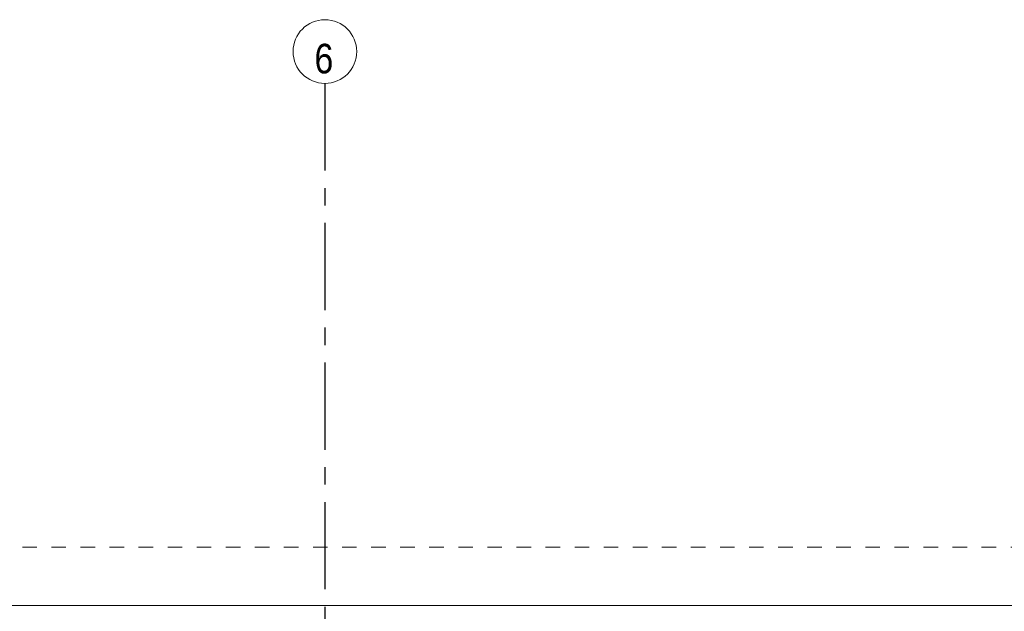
# Model space of a CAD drawing. Header units: millimetres. Extents: x -46954 to 169732, y -26853 to 94136.
# Tile 95 of 174: x -24858 to -19213, y 83244 to 86636. Entities that reach past the tile are written whole.
import ezdxf

# ---------------------------------------------------------------- set-up
doc = ezdxf.new("R2010")
doc.units = ezdxf.units.MM
doc.header["$LTSCALE"] = 400
doc.linetypes.add('CENTER', pattern=[2, 1.25, -0.25, 0.25, -0.25])
doc.linetypes.add('STYLE_01', pattern=[0.416641, 0.208282, -0.208359])
doc.layers.add('Buitenkozijnen', color=140, linetype='Continuous', lineweight=15)
doc.layers.add('None', color=7, linetype='Continuous', lineweight=9)
doc.layers.add('stramien', color=1, linetype='CENTER')
doc.styles.add('Arial Narrow', font='ARIALN.TTF', dxfattribs={"height": 222.25})

msp = doc.modelspace()

# ---------------------------------------------------------------- linework, layer by layer
at = {"layer": 'Buitenkozijnen', "color": 43, "linetype": 'Continuous', "lineweight": 9}
msp.add_line((-32132.03323, 83276.84473), (-6882.73324, 83276.84473), dxfattribs=at)
at = {"layer": 'None', "color": 140, "linetype": 'STYLE_01', "lineweight": 15}
msp.add_line((-45007.73324, 83611.57274), (962.26677, 83611.57274), dxfattribs=at)
at = {"layer": 'None', "color": 43, "linetype": 'Continuous', "lineweight": 9}
msp.add_circle((-23107.73324, 86453.07916), 182.60642, dxfattribs=at)
at = {"layer": 'stramien'}
msp.add_line((-23107.73324, 86270.47274), (-23107.73324, 67562.50274), dxfattribs=at)

# ---------------------------------------------------------------- texts
at = {"layer": 'None', "color": 43, "insert": (-23059.0499, 86328.19583), "char_height": 169.33333, "attachment_point": 1, "rotation": 180, "style": 'Arial Narrow'}
msp.add_mtext('9', dxfattribs=at)

doc.saveas('drawing.dxf')
